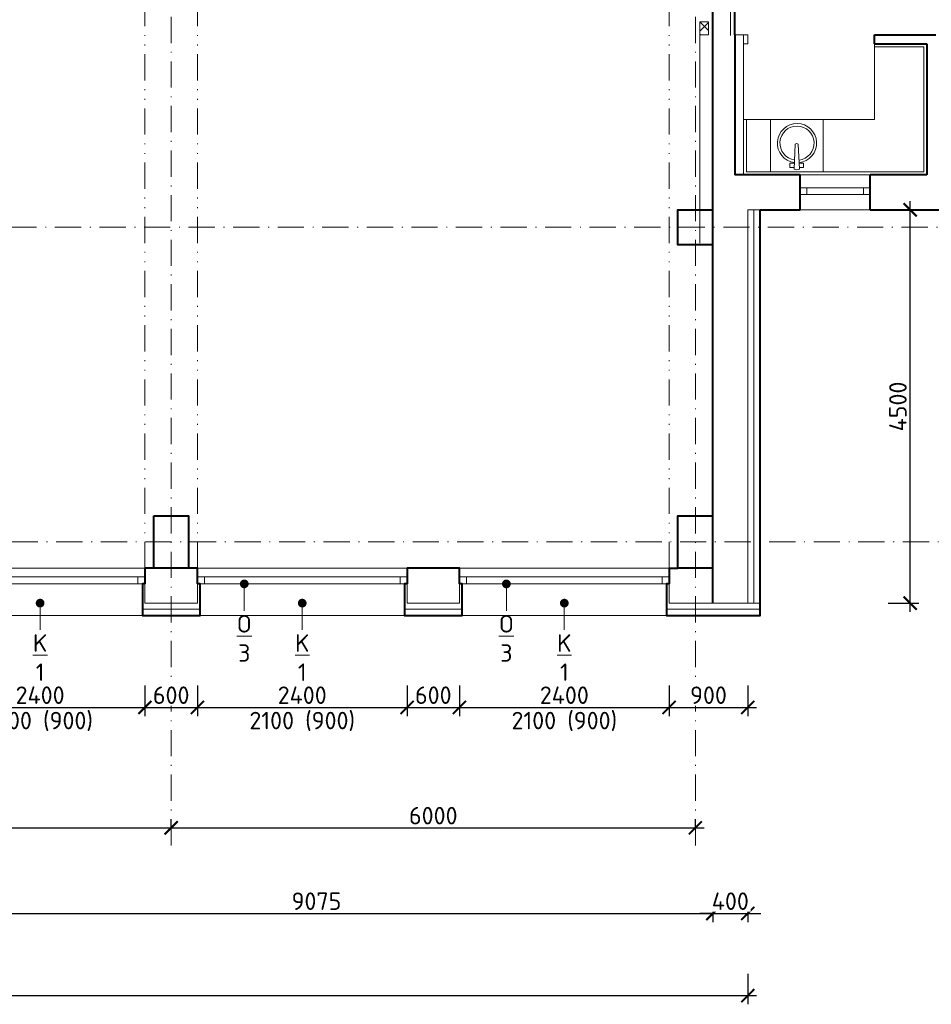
# Model space of a CAD drawing. Header units: metres. Extents: x -115250 to 1551995, y -140807 to 374743.
# Tile 139 of 205: x 101543 to 111977, y 140191 to 151456. Entities that reach past the tile are written whole.
import ezdxf
from ezdxf import colors
from ezdxf.entities.mleader import LeaderData, LeaderLine
from ezdxf.math import Vec2, Vec3

# ---------------------------------------------------------------- set-up
doc = ezdxf.new("R2010")
doc.units = ezdxf.units.M
doc.header["$LTSCALE"] = 100
doc.header["$PDMODE"] = 3
doc.header["$PDSIZE"] = 150
for name, pattern in [('0101aČÁRKOVANÁ', [4, 3, -1]), ('0102aČERCHOVANÁ', [5.1, 3, -1, 0.1, -1]), ('0103aDVOJČERCHOVANÁ', [6.2, 3, -1, 0.1, -1, 0.1, -1])]:
    doc.linetypes.add(name, pattern=pattern)
doc.layers.get('Defpoints').update_dxf_attribs({"lineweight": 9})
for name, color, linetype, lineweight in [('010-izolace EPS', 12, '0109IZOLACEEPS', 9), ('010-kota', 3, 'Continuous', 9), ('010-okno', 10, 'Continuous', 15), ('010-okno bublina', 12, 'Continuous', 9), ('010-tenka', 10, 'Continuous', 15), ('010-tlusta', 10, 'Continuous', 40), ('012-klempirske popis', 16, 'Continuous', 9), ('910-dvere', 7, 'Continuous', 15), ('910-obklad', 4, '0102aČERCHOVANÁ', 15), ('910-okno', 7, 'Continuous', 15), ('910-okno nad rovinou řezu', 7, '0101aČÁRKOVANÁ', 15), ('910-osa', 8, '0102aČERCHOVANÁ', 9), ('910-tenka', 4, 'Continuous', 15), ('910-tenka nad', 4, '0103aDVOJČERCHOVANÁ', 15), ('910-tlusta', 6, 'Continuous', 40), ('910-zarizovak', 8, 'Continuous', 15)]:
    doc.layers.add(name, color=color, linetype=linetype, lineweight=lineweight)
doc.layers.add('010-RASTR PODHLED', color=7, linetype='Continuous', lineweight=9, true_color=0x3a322c)
doc.layers.add('910-srafa', color=8, linetype='Continuous', lineweight=9, transparency=0.5)
doc.styles.add('ISOCPEUR', font='isocpeur.ttf')
doc.linetypes.add('0109IZOLACEEPS', pattern='A,1e-05,[2,atsunami.shx,S=0.4871,R=0,X=0,Y=0],-0.9742,[2,atsunami.shx,S=0.4871,R=180,X=0,Y=0],-1e-05', length=0.97422)
doc.dimstyles.new('TSUNAMI_100', dxfattribs={"dimscale": 100, "dimtxt": 2, "dimasz": 1.5, "dimexe": 1, "dimexo": 2, "dimgap": 0.4, "dimtad": 1, "dimdec": 0, "dimrnd": 5, "dimzin": 0, "dimtxsty": 'ISOCPEUR', "dimblk1": 'ARCHTICK', "dimblk2": 'ARCHTICK', "dimsah": 1, "dimcen": 0.09, "dimdle": 1, "dimclrd": 256, "dimclre": 256, "dimclrt": 256, "dimadec": 0, "dimazin": 0, "dimtfac": 1, "dimtdec": 0, "dimtix": 1, "dimtmove": 1, "dimatfit": 3, "dimfxlon": 1, "dimtfill": 1, "dimtolj": 1, "dimtzin": 0, "dimarcsym": 0})

# ---------------------------------------------------------------- blocks, each defined once
blk = doc.blocks.new('_ARCHTICK')
at = {"color": 0, "linetype": 'ByBlock', "const_width": 0.15}
blk.add_lwpolyline([(-0.5, -0.5), (0.5, 0.5)], dxfattribs=at)
blk = doc.blocks.new('*D545')
at = {"layer": '010-kota', "lineweight": -2, "transparency": 16777216}
for p, q in [((97277, 142210), (97277, 142310)), ((103277, 142210), (103277, 142310)), ((97177, 142210), (103377, 142210))]:
    blk.add_line(p, q, dxfattribs=at)
at = {"layer": 'Defpoints', "color": 0, "transparency": 16777216}
for p in [(97277, 142210), (103277, 142210), (103277, 142210)]:
    blk.add_point(p, dxfattribs=at)
at = {"layer": '010-kota', "lineweight": -2, "transparency": 16777216, "xscale": 150, "yscale": 150, "zscale": 150, "rotation": 180}
blk.add_blockref('_ARCHTICK', (97277, 142210), dxfattribs=at)
at = {"layer": '010-kota', "lineweight": -2, "transparency": 16777216, "xscale": 150, "yscale": 150, "zscale": 150}
blk.add_blockref('_ARCHTICK', (103277, 142210), dxfattribs=at)
at = {"layer": '010-kota', "transparency": 16777216, "insert": (100277, 142350), "char_height": 200, "attachment_point": 5, "style": 'ISOCPEUR', "bg_fill": 3, "box_fill_scale": 1.1, "bg_fill_color": 256, "bg_fill_true_color": 13158600, "bg_fill_transparency": 0}
blk.add_mtext('\\A1;6000', dxfattribs=at)
blk = doc.blocks.new('*D546')
at = {"layer": '010-kota', "lineweight": -2, "transparency": 16777216}
for p, q in [((103277, 142210), (103277, 142310)), ((109277, 142210), (109277, 142310)), ((103177, 142210), (109377, 142210))]:
    blk.add_line(p, q, dxfattribs=at)
at = {"layer": 'Defpoints', "color": 0, "transparency": 16777216}
for p in [(103277, 142210), (109277, 142210), (109277, 142210)]:
    blk.add_point(p, dxfattribs=at)
at = {"layer": '010-kota', "lineweight": -2, "transparency": 16777216, "xscale": 150, "yscale": 150, "zscale": 150, "rotation": 180}
blk.add_blockref('_ARCHTICK', (103277, 142210), dxfattribs=at)
at = {"layer": '010-kota', "lineweight": -2, "transparency": 16777216, "xscale": 150, "yscale": 150, "zscale": 150}
blk.add_blockref('_ARCHTICK', (109277, 142210), dxfattribs=at)
at = {"layer": '010-kota', "transparency": 16777216, "insert": (106277, 142350), "char_height": 200, "attachment_point": 5, "style": 'ISOCPEUR', "bg_fill": 3, "box_fill_scale": 1.1, "bg_fill_color": 256, "bg_fill_true_color": 13158600, "bg_fill_transparency": 0}
blk.add_mtext('\\A1;6000', dxfattribs=at)
blk = doc.blocks.new('*D572')
at = {"layer": '010-kota', "lineweight": -2, "transparency": 16777216}
for p, q in [((100402, 141481), (100402, 141131)), ((109477, 141481), (109477, 141131)), ((100302, 141231), (109577, 141231))]:
    blk.add_line(p, q, dxfattribs=at)
at = {"layer": 'Defpoints', "color": 0, "transparency": 16777216}
for p in [(100402, 145181), (109477, 145181), (109477, 141231)]:
    blk.add_point(p, dxfattribs=at)
at = {"layer": '010-kota', "lineweight": -2, "transparency": 16777216, "xscale": 150, "yscale": 150, "zscale": 150, "rotation": 180}
blk.add_blockref('_ARCHTICK', (100402, 141231), dxfattribs=at)
at = {"layer": '010-kota', "lineweight": -2, "transparency": 16777216, "xscale": 150, "yscale": 150, "zscale": 150}
blk.add_blockref('_ARCHTICK', (109477, 141231), dxfattribs=at)
at = {"layer": '010-kota', "transparency": 16777216, "insert": (104940, 141371), "char_height": 200, "attachment_point": 5, "style": 'ISOCPEUR', "bg_fill": 3, "box_fill_scale": 1.1, "bg_fill_color": 256, "bg_fill_true_color": 13158600, "bg_fill_transparency": 0}
blk.add_mtext('\\A1;9075', dxfattribs=at)
blk = doc.blocks.new('*D573')
at = {"layer": '010-kota', "lineweight": -2, "transparency": 16777216}
for p, q in [((109477, 141481), (109477, 141131)), ((109877, 141481), (109877, 141131)), ((109477, 141231), (109327, 141231)), ((109477, 141231), (109877, 141231)), ((109877, 141231), (110027, 141231))]:
    blk.add_line(p, q, dxfattribs=at)
at = {"layer": 'Defpoints', "color": 0, "transparency": 16777216}
for p in [(109477, 145181), (109877, 145181)]:
    blk.add_point(p, dxfattribs=at)
at = {"layer": '010-kota', "lineweight": -2, "transparency": 16777216, "xscale": 150, "yscale": 150, "zscale": 150}
blk.add_blockref('_ARCHTICK', (109477, 141231), dxfattribs=at)
at = {"layer": '010-kota', "lineweight": -2, "transparency": 16777216, "xscale": 150, "yscale": 150, "zscale": 150, "rotation": 180}
blk.add_blockref('_ARCHTICK', (109877, 141231), dxfattribs=at)
at = {"layer": '010-kota', "transparency": 16777216, "insert": (109677, 141371), "char_height": 200, "attachment_point": 5, "style": 'ISOCPEUR', "bg_fill": 3, "box_fill_scale": 1.1, "bg_fill_color": 256, "bg_fill_true_color": 13158600, "bg_fill_transparency": 0}
blk.add_mtext('\\A1;400', dxfattribs=at)
at = {"layer": 'Defpoints', "color": 0, "transparency": 16777216}
blk.add_point((109877, 141231), dxfattribs=at)
blk = doc.blocks.new('*D574')
at = {"layer": '010-kota', "lineweight": -2, "transparency": 16777216}
for p, q in [((111735, 144681), (111735, 149381)), ((111485, 149281), (111835, 149281)), ((111485, 144781), (111835, 144781))]:
    blk.add_line(p, q, dxfattribs=at)
at = {"layer": 'Defpoints', "color": 0, "transparency": 16777216}
for p in [(109877, 149281), (111735, 149281), (109877, 144781)]:
    blk.add_point(p, dxfattribs=at)
at = {"layer": '010-kota', "lineweight": -2, "transparency": 16777216, "xscale": 150, "yscale": 150, "zscale": 150}
for p, rotation in [((111735, 149281), 90), ((111735, 144781), 270)]:
    blk.add_blockref('_ARCHTICK', p, dxfattribs=dict(at, rotation=rotation))
at = {"layer": '010-kota', "transparency": 16777216, "insert": (111595, 147031), "char_height": 200, "attachment_point": 5, "rotation": 90, "style": 'ISOCPEUR', "bg_fill": 3, "box_fill_scale": 1.1, "bg_fill_color": 256, "bg_fill_true_color": 13158600, "bg_fill_transparency": 0}
blk.add_mtext('\\A1;4500', dxfattribs=at)
blk = doc.blocks.new('*D585')
at = {"layer": '010-kota', "lineweight": -2, "transparency": 16777216}
for p, q in [((42047, 140541), (42047, 140191)), ((109877, 140541), (109877, 140191)), ((41947, 140291), (109977, 140291))]:
    blk.add_line(p, q, dxfattribs=at)
at = {"layer": 'Defpoints', "color": 0, "transparency": 16777216}
for p in [(42047, 144781), (109877, 144781), (109877, 140291)]:
    blk.add_point(p, dxfattribs=at)
at = {"layer": '010-kota', "lineweight": -2, "transparency": 16777216, "xscale": 150, "yscale": 150, "zscale": 150, "rotation": 180}
blk.add_blockref('_ARCHTICK', (42047, 140291), dxfattribs=at)
at = {"layer": '010-kota', "lineweight": -2, "transparency": 16777216, "xscale": 150, "yscale": 150, "zscale": 150}
blk.add_blockref('_ARCHTICK', (109877, 140291), dxfattribs=at)
at = {"layer": '010-kota', "transparency": 16777216, "insert": (75962, 140431), "char_height": 200, "attachment_point": 5, "style": 'ISOCPEUR', "bg_fill": 3, "box_fill_scale": 1.1, "bg_fill_color": 256, "bg_fill_true_color": 13158600, "bg_fill_transparency": 0}
blk.add_mtext('\\A1;67830', dxfattribs=at)
blk = doc.blocks.new('*D774')
at = {"layer": '010-kota', "lineweight": -2, "transparency": 16777216}
for p, q in [((100577, 143838), (100577, 143488)), ((102977, 143838), (102977, 143488)), ((100477, 143588), (103077, 143588))]:
    blk.add_line(p, q, dxfattribs=at)
at = {"layer": 'Defpoints', "color": 0, "transparency": 16777216}
for p in [(100577, 144781), (102977, 144781), (102977, 143588)]:
    blk.add_point(p, dxfattribs=at)
at = {"layer": '010-kota', "lineweight": -2, "transparency": 16777216, "xscale": 150, "yscale": 150, "zscale": 150, "rotation": 180}
blk.add_blockref('_ARCHTICK', (100577, 143588), dxfattribs=at)
at = {"layer": '010-kota', "lineweight": -2, "transparency": 16777216, "xscale": 150, "yscale": 150, "zscale": 150}
blk.add_blockref('_ARCHTICK', (102977, 143588), dxfattribs=at)
at = {"layer": '010-kota', "transparency": 16777216, "insert": (101777, 143728), "char_height": 200, "attachment_point": 5, "style": 'ISOCPEUR', "bg_fill": 3, "box_fill_scale": 1.1, "bg_fill_color": 256, "bg_fill_true_color": 13158600, "bg_fill_transparency": 0}
blk.add_mtext('\\A1;2400', dxfattribs=at)
blk = doc.blocks.new('*D775')
at = {"layer": '010-kota', "lineweight": -2, "transparency": 16777216}
for p, q in [((102977, 143838), (102977, 143488)), ((103577, 143838), (103577, 143488)), ((102877, 143588), (103677, 143588))]:
    blk.add_line(p, q, dxfattribs=at)
at = {"layer": 'Defpoints', "color": 0, "transparency": 16777216}
for p in [(102977, 144781), (103577, 144781)]:
    blk.add_point(p, dxfattribs=at)
at = {"layer": '010-kota', "lineweight": -2, "transparency": 16777216, "xscale": 150, "yscale": 150, "zscale": 150, "rotation": 180}
blk.add_blockref('_ARCHTICK', (102977, 143588), dxfattribs=at)
at = {"layer": '010-kota', "lineweight": -2, "transparency": 16777216, "xscale": 150, "yscale": 150, "zscale": 150}
blk.add_blockref('_ARCHTICK', (103577, 143588), dxfattribs=at)
at = {"layer": '010-kota', "transparency": 16777216, "insert": (103277, 143728), "char_height": 200, "attachment_point": 5, "style": 'ISOCPEUR', "bg_fill": 3, "box_fill_scale": 1.1, "bg_fill_color": 256, "bg_fill_true_color": 13158600, "bg_fill_transparency": 0}
blk.add_mtext('\\A1;600', dxfattribs=at)
at = {"layer": 'Defpoints', "color": 0, "transparency": 16777216}
blk.add_point((103577, 143588), dxfattribs=at)
blk = doc.blocks.new('*D776')
at = {"layer": '010-kota', "lineweight": -2, "transparency": 16777216}
for p, q in [((103577, 143838), (103577, 143488)), ((105977, 143838), (105977, 143488)), ((103477, 143588), (106077, 143588))]:
    blk.add_line(p, q, dxfattribs=at)
at = {"layer": 'Defpoints', "color": 0, "transparency": 16777216}
for p in [(103577, 144781), (105977, 144781), (105977, 143588)]:
    blk.add_point(p, dxfattribs=at)
at = {"layer": '010-kota', "lineweight": -2, "transparency": 16777216, "xscale": 150, "yscale": 150, "zscale": 150, "rotation": 180}
blk.add_blockref('_ARCHTICK', (103577, 143588), dxfattribs=at)
at = {"layer": '010-kota', "lineweight": -2, "transparency": 16777216, "xscale": 150, "yscale": 150, "zscale": 150}
blk.add_blockref('_ARCHTICK', (105977, 143588), dxfattribs=at)
at = {"layer": '010-kota', "transparency": 16777216, "insert": (104777, 143728), "char_height": 200, "attachment_point": 5, "style": 'ISOCPEUR', "bg_fill": 3, "box_fill_scale": 1.1, "bg_fill_color": 256, "bg_fill_true_color": 13158600, "bg_fill_transparency": 0}
blk.add_mtext('\\A1;2400', dxfattribs=at)
blk = doc.blocks.new('*D777')
at = {"layer": '010-kota', "lineweight": -2, "transparency": 16777216}
for p, q in [((105977, 143838), (105977, 143488)), ((106577, 143838), (106577, 143488)), ((105877, 143588), (106677, 143588))]:
    blk.add_line(p, q, dxfattribs=at)
at = {"layer": 'Defpoints', "color": 0, "transparency": 16777216}
for p in [(105977, 144781), (106577, 144781)]:
    blk.add_point(p, dxfattribs=at)
at = {"layer": '010-kota', "lineweight": -2, "transparency": 16777216, "xscale": 150, "yscale": 150, "zscale": 150, "rotation": 180}
blk.add_blockref('_ARCHTICK', (105977, 143588), dxfattribs=at)
at = {"layer": '010-kota', "lineweight": -2, "transparency": 16777216, "xscale": 150, "yscale": 150, "zscale": 150}
blk.add_blockref('_ARCHTICK', (106577, 143588), dxfattribs=at)
at = {"layer": '010-kota', "transparency": 16777216, "insert": (106277, 143728), "char_height": 200, "attachment_point": 5, "style": 'ISOCPEUR', "bg_fill": 3, "box_fill_scale": 1.1, "bg_fill_color": 256, "bg_fill_true_color": 13158600, "bg_fill_transparency": 0}
blk.add_mtext('\\A1;600', dxfattribs=at)
at = {"layer": 'Defpoints', "color": 0, "transparency": 16777216}
blk.add_point((106577, 143588), dxfattribs=at)
blk = doc.blocks.new('*D778')
at = {"layer": '010-kota', "lineweight": -2, "transparency": 16777216}
for p, q in [((106577, 143838), (106577, 143488)), ((108977, 143838), (108977, 143488)), ((106477, 143588), (109077, 143588))]:
    blk.add_line(p, q, dxfattribs=at)
at = {"layer": 'Defpoints', "color": 0, "transparency": 16777216}
for p in [(106577, 144781), (108977, 144781), (108977, 143588)]:
    blk.add_point(p, dxfattribs=at)
at = {"layer": '010-kota', "lineweight": -2, "transparency": 16777216, "xscale": 150, "yscale": 150, "zscale": 150, "rotation": 180}
blk.add_blockref('_ARCHTICK', (106577, 143588), dxfattribs=at)
at = {"layer": '010-kota', "lineweight": -2, "transparency": 16777216, "xscale": 150, "yscale": 150, "zscale": 150}
blk.add_blockref('_ARCHTICK', (108977, 143588), dxfattribs=at)
at = {"layer": '010-kota', "transparency": 16777216, "insert": (107777, 143728), "char_height": 200, "attachment_point": 5, "style": 'ISOCPEUR', "bg_fill": 3, "box_fill_scale": 1.1, "bg_fill_color": 256, "bg_fill_true_color": 13158600, "bg_fill_transparency": 0}
blk.add_mtext('\\A1;2400', dxfattribs=at)
blk = doc.blocks.new('*D779')
at = {"layer": '010-kota', "lineweight": -2, "transparency": 16777216}
for p, q in [((108977, 143838), (108977, 143488)), ((109877, 143838), (109877, 143488)), ((108877, 143588), (109977, 143588))]:
    blk.add_line(p, q, dxfattribs=at)
at = {"layer": 'Defpoints', "color": 0, "transparency": 16777216}
for p in [(108977, 144781), (109877, 144781), (109877, 143588)]:
    blk.add_point(p, dxfattribs=at)
at = {"layer": '010-kota', "lineweight": -2, "transparency": 16777216, "xscale": 150, "yscale": 150, "zscale": 150, "rotation": 180}
blk.add_blockref('_ARCHTICK', (108977, 143588), dxfattribs=at)
at = {"layer": '010-kota', "lineweight": -2, "transparency": 16777216, "xscale": 150, "yscale": 150, "zscale": 150}
blk.add_blockref('_ARCHTICK', (109877, 143588), dxfattribs=at)
at = {"layer": '010-kota', "transparency": 16777216, "insert": (109427, 143728), "char_height": 200, "attachment_point": 5, "style": 'ISOCPEUR', "bg_fill": 3, "box_fill_scale": 1.1, "bg_fill_color": 256, "bg_fill_true_color": 13158600, "bg_fill_transparency": 0}
blk.add_mtext('\\A1;900', dxfattribs=at)
blk = doc.blocks.new('*D784')
at = {"layer": '010-kota', "lineweight": -2, "transparency": 16777216}
for p, q in [((100577, 143838), (100577, 143488)), ((102977, 143838), (102977, 143488)), ((100477, 143588), (103077, 143588))]:
    blk.add_line(p, q, dxfattribs=at)
at = {"layer": 'Defpoints', "color": 0, "transparency": 16777216}
for p in [(100577, 144981), (102977, 144981), (102977, 143588)]:
    blk.add_point(p, dxfattribs=at)
at = {"layer": '010-kota', "lineweight": -2, "transparency": 16777216, "xscale": 150, "yscale": 150, "zscale": 150, "rotation": 180}
blk.add_blockref('_ARCHTICK', (100577, 143588), dxfattribs=at)
at = {"layer": '010-kota', "lineweight": -2, "transparency": 16777216, "xscale": 150, "yscale": 150, "zscale": 150}
blk.add_blockref('_ARCHTICK', (102977, 143588), dxfattribs=at)
at = {"layer": '010-kota', "transparency": 16777216, "char_height": 200, "attachment_point": 5, "style": 'ISOCPEUR', "bg_fill": 3, "box_fill_scale": 1.1, "bg_fill_color": 256, "bg_fill_true_color": 13158600, "bg_fill_transparency": 0}
for s, insert in [('\\A1;2400', (101777, 143728)), ('\\A1;2100 (900)', (101777, 143428))]:
    blk.add_mtext(s, dxfattribs=dict(at, insert=insert))
blk = doc.blocks.new('*D785')
at = {"layer": '010-kota', "lineweight": -2, "transparency": 16777216}
for p, q in [((103577, 143838), (103577, 143488)), ((105977, 143838), (105977, 143488)), ((103477, 143588), (106077, 143588))]:
    blk.add_line(p, q, dxfattribs=at)
at = {"layer": 'Defpoints', "color": 0, "transparency": 16777216}
for p in [(103577, 144981), (105977, 144981), (105977, 143588)]:
    blk.add_point(p, dxfattribs=at)
at = {"layer": '010-kota', "lineweight": -2, "transparency": 16777216, "xscale": 150, "yscale": 150, "zscale": 150, "rotation": 180}
blk.add_blockref('_ARCHTICK', (103577, 143588), dxfattribs=at)
at = {"layer": '010-kota', "lineweight": -2, "transparency": 16777216, "xscale": 150, "yscale": 150, "zscale": 150}
blk.add_blockref('_ARCHTICK', (105977, 143588), dxfattribs=at)
at = {"layer": '010-kota', "transparency": 16777216, "char_height": 200, "attachment_point": 5, "style": 'ISOCPEUR', "bg_fill": 3, "box_fill_scale": 1.1, "bg_fill_color": 256, "bg_fill_true_color": 13158600, "bg_fill_transparency": 0}
for s, insert in [('\\A1;2400', (104777, 143728)), ('\\A1;2100 (900)', (104777, 143428))]:
    blk.add_mtext(s, dxfattribs=dict(at, insert=insert))
blk = doc.blocks.new('*D786')
at = {"layer": '010-kota', "lineweight": -2, "transparency": 16777216}
for p, q in [((106577, 143838), (106577, 143488)), ((108977, 143838), (108977, 143488)), ((106477, 143588), (109077, 143588))]:
    blk.add_line(p, q, dxfattribs=at)
at = {"layer": 'Defpoints', "color": 0, "transparency": 16777216}
for p in [(106577, 144981), (108977, 144981), (108977, 143588)]:
    blk.add_point(p, dxfattribs=at)
at = {"layer": '010-kota', "lineweight": -2, "transparency": 16777216, "xscale": 150, "yscale": 150, "zscale": 150, "rotation": 180}
blk.add_blockref('_ARCHTICK', (106577, 143588), dxfattribs=at)
at = {"layer": '010-kota', "lineweight": -2, "transparency": 16777216, "xscale": 150, "yscale": 150, "zscale": 150}
blk.add_blockref('_ARCHTICK', (108977, 143588), dxfattribs=at)
at = {"layer": '010-kota', "transparency": 16777216, "char_height": 200, "attachment_point": 5, "style": 'ISOCPEUR', "bg_fill": 3, "box_fill_scale": 1.1, "bg_fill_color": 256, "bg_fill_true_color": 13158600, "bg_fill_transparency": 0}
for s, insert in [('\\A1;2400', (107777, 143728)), ('\\A1;2100 (900)', (107777, 143428))]:
    blk.add_mtext(s, dxfattribs=dict(at, insert=insert))
blk = doc.blocks.new('_Dot')
at = {"color": 0, "linetype": 'ByBlock', "lineweight": -2}
blk.add_line((-0.5, 0), (-1, 0), dxfattribs=at)
at = {"color": 0, "linetype": 'ByBlock', "const_width": 0.5}
blk.add_lwpolyline([(-0.25, 0, 1), (0.25, 0, 1)], format="xyb", close=True, dxfattribs=at)

msp = doc.modelspace()

# ---------------------------------------------------------------- hatches: boundary and pattern name
at = {"layer": '910-srafa', "linetype": 'Continuous', "lineweight": 0}
h = msp.add_hatch(dxfattribs=at)
h.set_pattern_fill('PLASTY', color=256, scale=7.9375, angle=180, style=0, pattern_type=2)
h.set_pattern_definition([(225.000001, (-480769.99, 214736.25), (70.710678, -70.710678), []), (134.999999, (-480769.99, 214736.25), (-70.710678, -70.710678), [])])
h.paths.add_polyline_path([(109327, 151431.4), (109327, 151281.6), (109427, 151281.6), (109427, 151431.4)], flags=0)

# ---------------------------------------------------------------- linework, layer by layer
at = {"layer": '010-RASTR PODHLED', "linetype": 'Continuous', "lineweight": 0, "flags": 128}
msp.add_lwpolyline([(109677.4, 151273.8), (109677.4, 152473.4)], dxfattribs=at)
at = {"layer": '910-dvere', "linetype": 'Continuous', "lineweight": 0}
for p, q in [((109327, 151281.6), (109327, 151431.4)), ((109327, 151431.4), (109427, 151431.4)), ((109427, 151281.6), (109427, 151431.4)), ((109327, 151281.6), (109327, 151281.6)), ((109827.4, 151281.6), (109877.4, 151281.6)), ((109877.4, 151181.6), (109827.4, 151181.6)), ((109877.4, 151281.6), (109877.4, 151181.6)), ((111277, 149681.2), (110477, 149681.2)), ((111277, 149281.2), (110477, 149281.2))]:
    msp.add_line(p, q, dxfattribs=at)
at = {"layer": '910-obklad'}
for p, q in [((111327.4, 151181.6), (111327.4, 151146.6)), ((111327.4, 151146.6), (111892.4, 151146.6)), ((111892.4, 151146.6), (111892.4, 149716.2)), ((109862.4, 150316.3), (109827.4, 150316.3)), ((109862.4, 149716.2), (109862.4, 150316.3)), ((111892.4, 149716.2), (109862.4, 149716.2))]:
    msp.add_line(p, q, dxfattribs=at)
at = {"layer": '910-obklad', "linetype": 'Continuous', "lineweight": 0}
for p, q in [((111892.4, 151146.6), (111327.4, 151146.6)), ((111892.4, 149716.2), (111892.4, 151146.6)), ((109862.4, 150316.3), (109862.4, 149716.2)), ((109862.4, 149716.2), (111892.4, 149716.2)), ((110737.9, 149716.3), (110137.8, 149716.3)), ((110737.9, 149716.3), (110137.8, 149716.3))]:
    msp.add_line(p, q, dxfattribs=at)
at = {"layer": '910-okno'}
for p, q in [((111277, 149531.2), (110477, 149531.2)), ((110552, 149456.2), (110552, 149531.2)), ((111202, 149456.2), (111202, 149531.2)), ((111277, 149456.2), (110477, 149456.2))]:
    msp.add_line(p, q, dxfattribs=at)
at = {"layer": '910-okno nad rovinou řezu'}
msp.add_line((109727, 151281.6), (109827.4, 151281.6), dxfattribs=at)
at = {"layer": '910-osa'}
for p, q in [((103277, 142009.5), (103277, 163690.5)), ((109277, 142009.5), (109277, 163690.5)), ((90727, 149081.2), (114312.1, 149081.2)), ((40251.5, 145481.2), (114312.1, 145481.2))]:
    msp.add_line(p, q, dxfattribs=at)
at = {"layer": '910-tenka'}
for p, q in [((109427, 151281.6), (109327, 151281.6)), ((109327, 151281.6), (109327, 148899.5)), ((109827.4, 151281.6), (109827.4, 149681.2)), ((109877, 144781.2), (109877, 149281.2)), ((91127, 145181.2), (109277, 145181.2)), ((108977, 144781.2), (109877, 144781.2))]:
    msp.add_line(p, q, dxfattribs=at)
at = {"layer": '910-tenka nad', "linetype": '0103aDVOJČERCHOVANÁ'}
for p, q in [((102977, 145181.2), (102977, 160181.2)), ((103577, 145181.2), (103577, 160181.2)), ((108977, 145181.2), (108977, 160181.2))]:
    msp.add_line(p, q, dxfattribs=at)
at = {"layer": '910-tlusta'}
for p, q in [((109477, 144781.2), (109477, 160181.2)), ((109727, 151281.6), (109727, 152481.2)), ((109727, 151281.6), (109727, 149681.2)), ((111327.4, 151281.6), (112027.4, 151281.6)), ((111327.4, 151181.6), (111327.4, 151281.6)), ((111327.4, 151181.6), (111927.4, 151181.6)), ((111927.4, 151181.6), (111927.4, 149681.2)), ((109827.4, 149681.2), (109727, 149681.2)), ((110477, 149681.2), (109827.4, 149681.2)), ((111927.4, 149681.2), (111277, 149681.2)), ((110017, 149281.2), (110477, 149281.2)), ((111277, 149281.2), (113077.1, 149281.2)), ((108977, 145181.2), (108977, 145001.2)), ((108977, 145181.2), (109077, 145181.2))]:
    msp.add_line(p, q, dxfattribs=at)
at = {"layer": '910-tlusta', "flags": 128}
for points in [[(110477, 149281.2), (110477, 149681.2)], [(111277, 149281.2), (111277, 149681.2)]]:
    msp.add_lwpolyline(points, dxfattribs=at)
at = {"layer": '910-tlusta'}
for points in [[(109477, 148881.2), (109077, 148881.2), (109077, 149281.2), (109477, 149281.2)], [(109477, 145181.2), (109077, 145181.2), (109077, 145781.2), (109477, 145781.2)], [(103577, 145001.2), (103577, 145181.2), (102977, 145181.2), (102977, 145001.2)], [(106577, 145001.2), (106577, 145181.2), (105977, 145181.2), (105977, 145001.2)]]:
    msp.add_lwpolyline(points, dxfattribs=at)
msp.add_lwpolyline([(103077, 145781.2), (103477, 145781.2), (103477, 145181.2), (103077, 145181.2)], close=True, dxfattribs=at)
at = {"layer": '910-zarizovak'}
for p, q in [((111327.4, 151146.6), (111327.4, 150316.3)), ((111327.4, 150316.3), (109862.4, 150316.3)), ((110137.8, 149716.3), (110137.8, 150316.3)), ((110137.8, 150316.3), (110737.9, 150316.3)), ((110137.8, 149716.3), (110137.8, 150316.3)), ((110137.8, 150316.3), (110737.9, 150316.3)), ((110737.9, 150316.3), (110737.9, 149716.3)), ((110737.9, 150316.3), (110737.9, 149716.3)), ((110407.6, 149746.6), (110420.1, 150032.9)), ((110467.5, 149746.6), (110455, 150032.9)), ((110358.9, 149763.5), (110358.9, 149813.5)), ((110358.9, 149813.5), (110412.8, 149813.5)), ((110408.9, 149763.5), (110358.9, 149763.5)), ((110516.2, 149813.5), (110462.3, 149813.5)), ((110466.2, 149763.5), (110516.2, 149763.5)), ((110516.2, 149763.5), (110516.2, 149813.5))]:
    msp.add_line(p, q, dxfattribs=at)
for centre, radius, start, end in [((110440, 150044.2), 224.9, 276.20489, 262.54596), ((110440, 150044.4), 195.1, 276.77821, 261.78322), ((110437.6, 150010.8), 28.2, 51.62346, 128.37654), ((110437.6, 149802.1), 63.1, 241.60163, 298.39838)]:
    msp.add_arc(centre, radius, start, end, dxfattribs=at)

# ---------------------------------------------------------------- next in the draw order: dimensions: what is measured, and where the dimension line sits
at = {"layer": '010-kota'}
dim = msp.add_linear_dim(base=(103277, 142209.5), p1=(97277, 142209.5), p2=(103277, 142209.5), dimstyle='TSUNAMI_100', dxfattribs=at)
dim.commit()
dim.dimension.update_dxf_attribs({"geometry": '*D545', "text_midpoint": (100277, 142349.5)})

# ---------------------------------------------------------------- next in the draw order: dimensions: what is measured, and where the dimension line sits
dim = msp.add_linear_dim(base=(109277, 142209.5), p1=(103277, 142209.5), p2=(109277, 142209.5), dimstyle='TSUNAMI_100', dxfattribs=at)
dim.commit()
dim.dimension.update_dxf_attribs({"geometry": '*D546', "text_midpoint": (106277, 142349.5)})

# ---------------------------------------------------------------- next in the draw order: dimensions: what is measured, and where the dimension line sits
dim = msp.add_linear_dim(base=(109477, 141230.8), p1=(100402, 145180.6), p2=(109477, 145181.2), dimstyle='TSUNAMI_100', dxfattribs=at)
dim.commit()
dim.dimension.update_dxf_attribs({"geometry": '*D572', "text_midpoint": (104939.5, 141370.8)})

# ---------------------------------------------------------------- next in the draw order: linework, layer by layer
at = {"layer": '010-okno'}
for p, q in [((100577, 145081.2), (102977, 145081.2)), ((103577, 145081.2), (105977, 145081.2)), ((106577, 145081.2), (108977, 145081.2))]:
    msp.add_line(p, q, dxfattribs=at)

# ---------------------------------------------------------------- next in the draw order: dimensions: what is measured, and where the dimension line sits
at = {"layer": '010-kota'}
dim = msp.add_linear_dim(base=(109877, 141230.8), p1=(109477, 145181.2), p2=(109877, 145181.2), dimstyle='TSUNAMI_100', dxfattribs=at)
dim.commit()
dim.dimension.update_dxf_attribs({"geometry": '*D573', "text_midpoint": (109677, 141370.8)})

# ---------------------------------------------------------------- next in the draw order: dimensions: what is measured, and where the dimension line sits
dim = msp.add_linear_dim(base=(111735.3, 149281.2), p1=(109877, 144781.2), p2=(109877, 149281.2), angle=90, dimstyle='TSUNAMI_100', dxfattribs=at)
dim.commit()
dim.dimension.update_dxf_attribs({"geometry": '*D574', "text_midpoint": (111595.3, 147031.2)})

# ---------------------------------------------------------------- next in the draw order: linework, layer by layer
at = {"layer": '910-tenka'}
msp.add_line((110017, 149281.2), (109877, 149281.2), dxfattribs=at)

# ---------------------------------------------------------------- next in the draw order: dimensions: what is measured, and where the dimension line sits
at = {"layer": '010-kota'}
dim = msp.add_linear_dim(base=(109877, 140291.2), p1=(42047, 144781.2), p2=(109877, 144781.2), dimstyle='TSUNAMI_100', dxfattribs=at)
dim.commit()
dim.dimension.update_dxf_attribs({"geometry": '*D585', "text_midpoint": (75962, 140431.2)})

# ---------------------------------------------------------------- next in the draw order: dimensions: what is measured, and where the dimension line sits
dim = msp.add_linear_dim(base=(102977, 143588), p1=(100577, 144781.2), p2=(102977, 144781.2), dimstyle='TSUNAMI_100', dxfattribs=at)
dim.commit()
dim.dimension.update_dxf_attribs({"geometry": '*D774', "text_midpoint": (101777, 143728)})

# ---------------------------------------------------------------- next in the draw order: dimensions: what is measured, and where the dimension line sits
dim = msp.add_linear_dim(base=(103577, 143588), p1=(102977, 144781.2), p2=(103577, 144781.2), dimstyle='TSUNAMI_100', dxfattribs=at)
dim.commit()
dim.dimension.update_dxf_attribs({"geometry": '*D775', "text_midpoint": (103277, 143728)})

# ---------------------------------------------------------------- next in the draw order: dimensions: what is measured, and where the dimension line sits
dim = msp.add_linear_dim(base=(102977, 143588), p1=(100577, 144981.2), p2=(102977, 144981.2), text='<>\\X2100 (900)', dimstyle='TSUNAMI_100', dxfattribs=at)
dim.commit()
dim.dimension.update_dxf_attribs({"geometry": '*D784', "text_midpoint": (101777, 143588)})
dim = msp.add_linear_dim(base=(105977, 143588), p1=(103577, 144781.2), p2=(105977, 144781.2), dimstyle='TSUNAMI_100', dxfattribs=at)
dim.commit()
dim.dimension.update_dxf_attribs({"geometry": '*D776', "text_midpoint": (104777, 143728)})

# ---------------------------------------------------------------- next in the draw order: linework, layer by layer
at = {"layer": '010-okno'}
for p, q in [((100577, 145001.2), (102977, 145001.2)), ((102897, 145081.2), (102897, 145001.2))]:
    msp.add_line(p, q, dxfattribs=at)
at = {"layer": '010-tenka'}
msp.add_line((102947, 144641.2), (100607.3, 144641.2), dxfattribs=at)
at = {"layer": '910-tenka'}
msp.add_line((102977, 145001.2), (102977, 144781.2), dxfattribs=at)

# ---------------------------------------------------------------- next in the draw order: dimensions: what is measured, and where the dimension line sits
at = {"layer": '010-kota'}
dim = msp.add_linear_dim(base=(106577, 143588), p1=(105977, 144781.2), p2=(106577, 144781.2), dimstyle='TSUNAMI_100', dxfattribs=at)
dim.commit()
dim.dimension.update_dxf_attribs({"geometry": '*D777', "text_midpoint": (106277, 143728)})

# ---------------------------------------------------------------- next in the draw order: leaders
at = {"layer": '012-klempirske popis'}
ml = msp.add_multileader_mtext('Standard', dxfattribs=at)
ml.set_content('{\\LK\\P}1', color=256, style='ISOCPEUR')
ml.set_leader_properties(color=256, linetype='ByLayer', lineweight=-1)
ml.set_arrow_properties(name='DOT')
ml.build(insert=Vec2(0, 0))
ml.multileader.update_dxf_attribs({"has_text_frame": 1, "text_attachment_direction": 1, "text_left_attachment_type": 2, "text_right_attachment_type": 2, "dogleg_length": 0.0018, "arrow_head_size": 100, "scale": 200})
ctx = ml.context
ctx.base_point, ctx.scale, ctx.char_height, ctx.arrow_head_size, ctx.landing_gap_size, ctx.plane_origin = Vec3(101777, 143841.1), 200, 200, 100, 50, Vec3(104210.5, 144381.4)
ctx.left_attachment, ctx.right_attachment, ctx.text_align_type = 2, 2, 1
notes = []
notes.append((ctx, [(1, (1, 1, 0), (101777, 144474.4), (-1, 0), 0, [(0, [(101777, 144781.2)], 0, [])])]))
ctx.mtext.insert, ctx.mtext.alignment, ctx.mtext.flow_direction = Vec3(101777, 144424.4), 2, 5
for ctx, leaders in notes:
    for number, flags, end, landing, length, lines in leaders:
        leader = LeaderData()
        leader.index, (leader.has_last_leader_line, leader.has_dogleg_vector, leader.attachment_direction) = number, flags
        leader.last_leader_point, leader.dogleg_vector, leader.dogleg_length = Vec3(end), Vec3(landing), length
        for number, points, colour, breaks in lines:
            line = LeaderLine()
            line.index, line.vertices, line.color, line.breaks = number, Vec3.list(points), colors.encode_raw_color(colour), breaks
            leader.lines.append(line)
        ctx.leaders.append(leader)

# ---------------------------------------------------------------- next in the draw order: dimensions: what is measured, and where the dimension line sits
at = {"layer": '010-kota'}
dim = msp.add_linear_dim(base=(105977, 143588), p1=(103577, 144981.2), p2=(105977, 144981.2), text='<>\\X2100 (900)', dimstyle='TSUNAMI_100', dxfattribs=at)
dim.commit()
dim.dimension.update_dxf_attribs({"geometry": '*D785', "text_midpoint": (104777, 143588)})
dim = msp.add_linear_dim(base=(108977, 143588), p1=(106577, 144781.2), p2=(108977, 144781.2), dimstyle='TSUNAMI_100', dxfattribs=at)
dim.commit()
dim.dimension.update_dxf_attribs({"geometry": '*D778', "text_midpoint": (107777, 143728)})

# ---------------------------------------------------------------- next in the draw order: linework, layer by layer
at = {"layer": '010-izolace EPS', "ltscale": 1.4}
msp.add_line((102947, 144711.2), (103607.3, 144711.2), dxfattribs=at)
at = {"layer": '010-okno'}
for p, q in [((103577, 145001.2), (105977, 145001.2)), ((103657, 145081.2), (103657, 145001.2)), ((105897, 145081.2), (105897, 145001.2))]:
    msp.add_line(p, q, dxfattribs=at)
at = {"layer": '010-tenka'}
msp.add_line((105947, 144641.2), (103607.3, 144641.2), dxfattribs=at)
at = {"layer": '010-tlusta'}
msp.add_lwpolyline([(102977, 145001.2), (102947, 145001.2), (102947, 144781.2), (102947, 144641.2), (103577.3, 144641.2), (103607.3, 144641.2), (103607.3, 145001.2), (103577, 145001.2)], dxfattribs=at)
at = {"layer": '910-tenka'}
for p, q in [((103577, 144781.2), (103577, 145001.2)), ((105977, 145001.2), (105977, 144781.2)), ((102977, 144781.2), (103577, 144781.2))]:
    msp.add_line(p, q, dxfattribs=at)

# ---------------------------------------------------------------- next in the draw order: dimensions: what is measured, and where the dimension line sits
at = {"layer": '010-kota'}
dim = msp.add_linear_dim(base=(109877, 143588), p1=(108977, 144781.2), p2=(109877, 144781.2), dimstyle='TSUNAMI_100', dxfattribs=at)
dim.commit()
dim.dimension.update_dxf_attribs({"geometry": '*D779', "text_midpoint": (109427, 143728)})

# ---------------------------------------------------------------- next in the draw order: leaders
at = {"layer": '010-okno bublina'}
ml = msp.add_multileader_mtext('Standard', dxfattribs=at)
ml.set_content('{\\LO\\P}3', color=256, style='ISOCPEUR')
ml.set_leader_properties(color=256, linetype='ByLayer', lineweight=-1)
ml.set_arrow_properties(name='DOT')
ml.build(insert=Vec2(0, 0))
ml.multileader.update_dxf_attribs({"has_text_frame": 1, "text_attachment_direction": 1, "text_left_attachment_type": 2, "text_right_attachment_type": 2, "dogleg_length": 0.0018, "arrow_head_size": 100, "scale": 200})
ctx = ml.context
ctx.base_point, ctx.scale, ctx.char_height, ctx.arrow_head_size, ctx.landing_gap_size, ctx.plane_origin = Vec3(104113.7, 144061.1), 200, 200, 100, 50, Vec3(106547.1, 144601.4)
ctx.left_attachment, ctx.right_attachment, ctx.text_align_type = 2, 2, 1
notes = []
notes.append((ctx, [(1, (1, 1, 0), (104113.7, 144694.4), (-1, 0), 0, [(0, [(104113.7, 145001.2)], 0, [])])]))
ctx.mtext.insert, ctx.mtext.alignment, ctx.mtext.flow_direction = Vec3(104113.7, 144644.4), 2, 5
at = {"layer": '012-klempirske popis'}
ml = msp.add_multileader_mtext('Standard', dxfattribs=at)
ml.set_content('{\\LK\\P}1', color=256, style='ISOCPEUR')
ml.set_leader_properties(color=256, linetype='ByLayer', lineweight=-1)
ml.set_arrow_properties(name='DOT')
ml.build(insert=Vec2(0, 0))
ml.multileader.update_dxf_attribs({"has_text_frame": 1, "text_attachment_direction": 1, "text_left_attachment_type": 2, "text_right_attachment_type": 2, "dogleg_length": 0.0018, "arrow_head_size": 100, "scale": 200})
ctx = ml.context
ctx.base_point, ctx.scale, ctx.char_height, ctx.arrow_head_size, ctx.landing_gap_size, ctx.plane_origin = Vec3(104777, 143841.1), 200, 200, 100, 50, Vec3(107210.5, 144381.4)
ctx.left_attachment, ctx.right_attachment, ctx.text_align_type = 2, 2, 1
notes.append((ctx, [(1, (1, 1, 0), (104777, 144474.4), (-1, 0), 0, [(0, [(104777, 144781.2)], 0, [])])]))
ctx.mtext.insert, ctx.mtext.alignment, ctx.mtext.flow_direction = Vec3(104777, 144424.4), 2, 5
for ctx, leaders in notes:
    for number, flags, end, landing, length, lines in leaders:
        leader = LeaderData()
        leader.index, (leader.has_last_leader_line, leader.has_dogleg_vector, leader.attachment_direction) = number, flags
        leader.last_leader_point, leader.dogleg_vector, leader.dogleg_length = Vec3(end), Vec3(landing), length
        for number, points, colour, breaks in lines:
            line = LeaderLine()
            line.index, line.vertices, line.color, line.breaks = number, Vec3.list(points), colors.encode_raw_color(colour), breaks
            leader.lines.append(line)
        ctx.leaders.append(leader)

# ---------------------------------------------------------------- next in the draw order: linework, layer by layer
at = {"layer": '010-izolace EPS', "ltscale": 1.4}
msp.add_line((109947, 144781.2), (109947, 149281.2), dxfattribs=at)
at = {"layer": '010-tenka'}
msp.add_line((109877, 144781.2), (110017, 144781.2), dxfattribs=at)

# ---------------------------------------------------------------- next in the draw order: dimensions: what is measured, and where the dimension line sits
at = {"layer": '010-kota'}
dim = msp.add_linear_dim(base=(108977, 143588), p1=(106577, 144981.2), p2=(108977, 144981.2), text='<>\\X2100 (900)', dimstyle='TSUNAMI_100', dxfattribs=at)
dim.commit()
dim.dimension.update_dxf_attribs({"geometry": '*D786', "text_midpoint": (107777, 143588)})

# ---------------------------------------------------------------- next in the draw order: linework, layer by layer
at = {"layer": '010-izolace EPS', "ltscale": 1.4}
for p, q in [((105947, 144711.2), (106607.3, 144711.2)), ((108947, 144711.2), (110017, 144711.2))]:
    msp.add_line(p, q, dxfattribs=at)
at = {"layer": '010-okno'}
for p, q in [((106577, 145001.2), (108977, 145001.2)), ((106657, 145081.2), (106657, 145001.2)), ((108897, 145081.2), (108897, 145001.2))]:
    msp.add_line(p, q, dxfattribs=at)
at = {"layer": '010-tenka'}
msp.add_line((108947, 144641.2), (106607.3, 144641.2), dxfattribs=at)
at = {"layer": '010-tlusta'}
for points in [[(108977, 145001.2), (108947, 145001.2), (108947, 144781.2), (108947, 144641.2), (109877, 144641.2), (110017, 144641.2), (110017, 149281.2)], [(105977, 145001.2), (105947, 145001.2), (105947, 144781.2), (105947, 144641.2), (106577.3, 144641.2), (106607.3, 144641.2), (106607.3, 145001.2), (106577, 145001.2)]]:
    msp.add_lwpolyline(points, dxfattribs=at)
at = {"layer": '910-tenka'}
for p, q in [((106577, 144781.2), (106577, 145001.2)), ((108977, 145001.2), (108977, 144781.2)), ((105977, 144781.2), (106577, 144781.2))]:
    msp.add_line(p, q, dxfattribs=at)

# ---------------------------------------------------------------- next in the draw order: leaders
at = {"layer": '010-okno bublina'}
ml = msp.add_multileader_mtext('Standard', dxfattribs=at)
ml.set_content('{\\LO\\P}3', color=256, style='ISOCPEUR')
ml.set_leader_properties(color=256, linetype='ByLayer', lineweight=-1)
ml.set_arrow_properties(name='DOT')
ml.build(insert=Vec2(0, 0))
ml.multileader.update_dxf_attribs({"has_text_frame": 1, "text_attachment_direction": 1, "text_left_attachment_type": 2, "text_right_attachment_type": 2, "dogleg_length": 0.0018, "arrow_head_size": 100, "scale": 200})
ctx = ml.context
ctx.base_point, ctx.scale, ctx.char_height, ctx.arrow_head_size, ctx.landing_gap_size, ctx.plane_origin = Vec3(107113.7, 144061.1), 200, 200, 100, 50, Vec3(109547.1, 144601.4)
ctx.left_attachment, ctx.right_attachment, ctx.text_align_type = 2, 2, 1
notes = []
notes.append((ctx, [(1, (1, 1, 0), (107113.7, 144694.4), (-1, 0), 0, [(0, [(107113.7, 145001.2)], 0, [])])]))
ctx.mtext.insert, ctx.mtext.alignment, ctx.mtext.flow_direction = Vec3(107113.7, 144644.4), 2, 5
at = {"layer": '012-klempirske popis'}
ml = msp.add_multileader_mtext('Standard', dxfattribs=at)
ml.set_content('{\\LK\\P}1', color=256, style='ISOCPEUR')
ml.set_leader_properties(color=256, linetype='ByLayer', lineweight=-1)
ml.set_arrow_properties(name='DOT')
ml.build(insert=Vec2(0, 0))
ml.multileader.update_dxf_attribs({"has_text_frame": 1, "text_attachment_direction": 1, "text_left_attachment_type": 2, "text_right_attachment_type": 2, "dogleg_length": 0.0018, "arrow_head_size": 100, "scale": 200})
ctx = ml.context
ctx.base_point, ctx.scale, ctx.char_height, ctx.arrow_head_size, ctx.landing_gap_size, ctx.plane_origin = Vec3(107777, 143841.1), 200, 200, 100, 50, Vec3(110210.5, 144381.4)
ctx.left_attachment, ctx.right_attachment, ctx.text_align_type = 2, 2, 1
notes.append((ctx, [(1, (1, 1, 0), (107777, 144474.4), (-1, 0), 0, [(0, [(107777, 144781.2)], 0, [])])]))
ctx.mtext.insert, ctx.mtext.alignment, ctx.mtext.flow_direction = Vec3(107777, 144424.4), 2, 5
for ctx, leaders in notes:
    for number, flags, end, landing, length, lines in leaders:
        leader = LeaderData()
        leader.index, (leader.has_last_leader_line, leader.has_dogleg_vector, leader.attachment_direction) = number, flags
        leader.last_leader_point, leader.dogleg_vector, leader.dogleg_length = Vec3(end), Vec3(landing), length
        for number, points, colour, breaks in lines:
            line = LeaderLine()
            line.index, line.vertices, line.color, line.breaks = number, Vec3.list(points), colors.encode_raw_color(colour), breaks
            leader.lines.append(line)
        ctx.leaders.append(leader)

doc.saveas('drawing.dxf')
